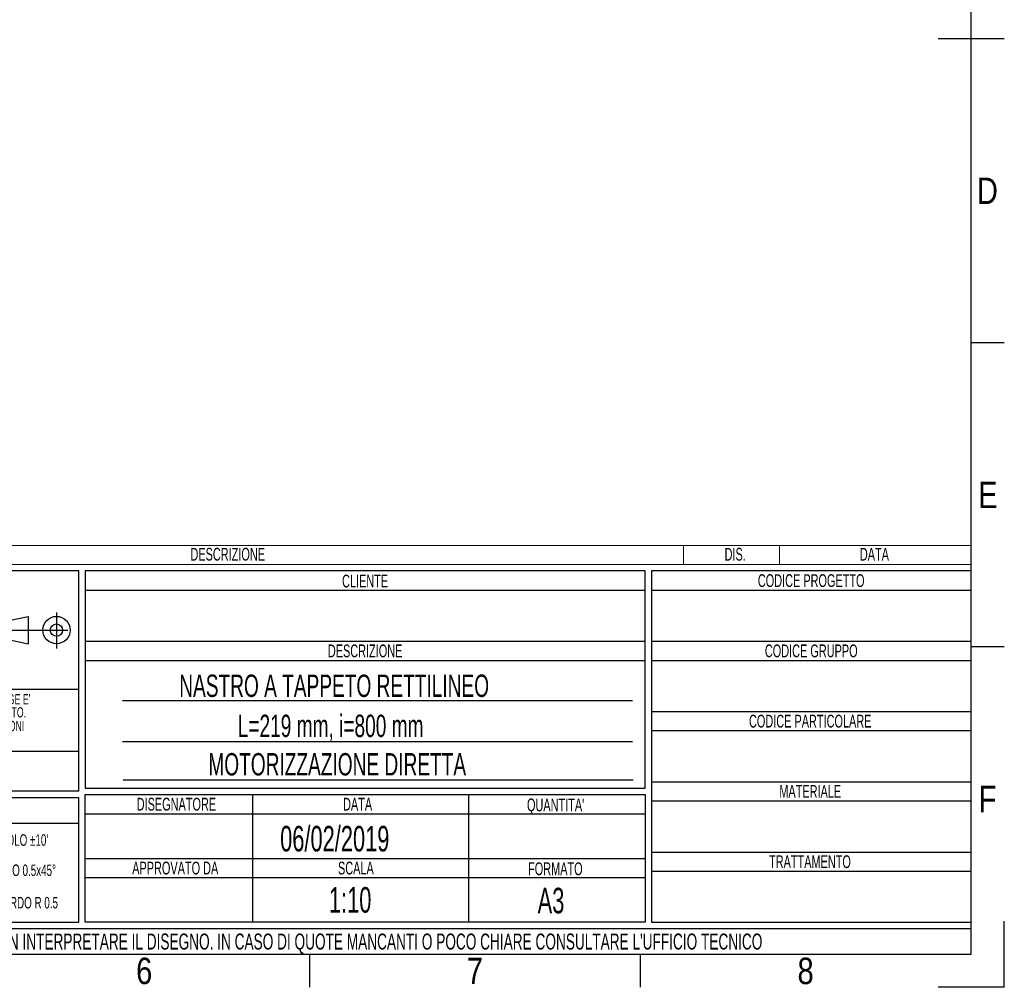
# Model space of a CAD drawing. Header units: millimetres. Extents: x 0 to 420, y 0 to 297.
# Tile 14 of 17: x 266 to 420, y 0 to 151. Entities that reach past the tile are written whole.
import ezdxf
from ezdxf.enums import TextEntityAlignment as Align

# ---------------------------------------------------------------- set-up
doc = ezdxf.new("R2010")
doc.units = ezdxf.units.MM
doc.linetypes.add('CENTERX2', pattern=[20.32, 12.7, -2.54, 2.54, -2.54])
doc.layers.add('CARTIGLIO', color=140, linetype='Continuous')
doc.styles.add('SLDTEXTSTYLE0', font='TXT', dxfattribs={"width": 0.638298})
doc.styles.add('SLDTEXTSTYLE1', font='TXT', dxfattribs={"width": 0.675})
doc.styles.add('SLDTEXTSTYLE2', font='TXT', dxfattribs={"width": 0.821468})

# ---------------------------------------------------------------- blocks, each defined once
blk = doc.blocks.new('SW_NOTE_0')
at = {"layer": 'CARTIGLIO', "color": 0, "insert": (7.53, 2.58), "char_height": 2, "attachment_point": 2, "style": 'SLDTEXTSTYLE0'}
blk.add_mtext('TRATTAMENTO', dxfattribs=at)
blk = doc.blocks.new('SW_NOTE_0_1')
at = {"layer": 'CARTIGLIO', "color": 0, "insert": (85.41, 3.22), "char_height": 2.5, "attachment_point": 2, "style": 'SLDTEXTSTYLE0'}
blk.add_mtext("ATTENZIONE: NON INTERPRETARE IL DISEGNO. IN CASO DI QUOTE MANCANTI O POCO CHIARE CONSULTARE L'UFFICIO TECNICO", dxfattribs=at)
blk = doc.blocks.new('SW_NOTE_0_2')
at = {"layer": 'CARTIGLIO', "color": 0, "insert": (3.51, 2.58), "char_height": 2, "attachment_point": 2, "style": 'SLDTEXTSTYLE0'}
blk.add_mtext('SCALA', dxfattribs=at)
blk = doc.blocks.new('SW_NOTE_0_3')
at = {"layer": 'CARTIGLIO', "color": 0, "insert": (8.67, 2.58), "char_height": 2, "attachment_point": 2, "style": 'SLDTEXTSTYLE0'}
blk.add_mtext('APPROVATO DA', dxfattribs=at)
blk = doc.blocks.new('SW_NOTE_0_4')
at = {"layer": 'CARTIGLIO', "color": 0, "insert": (5.4, 2.58), "char_height": 2, "attachment_point": 2, "style": 'SLDTEXTSTYLE0'}
blk.add_mtext('FORMATO', dxfattribs=at)
blk = doc.blocks.new('SW_NOTE_0_5')
at = {"layer": 'CARTIGLIO', "color": 0, "insert": (7.61, 2.58), "char_height": 2, "attachment_point": 2, "style": 'SLDTEXTSTYLE0'}
blk.add_mtext('DISEGNATORE', dxfattribs=at)
blk = doc.blocks.new('SW_NOTE_0_6')
at = {"layer": 'CARTIGLIO', "color": 0, "insert": (2.85, 2.58), "char_height": 2, "attachment_point": 2, "style": 'SLDTEXTSTYLE0'}
blk.add_mtext('DATA', dxfattribs=at)
blk = doc.blocks.new('SW_NOTE_0_7')
at = {"layer": 'CARTIGLIO', "color": 0, "insert": (5.56, 2.58), "char_height": 2, "attachment_point": 2, "style": 'SLDTEXTSTYLE0'}
blk.add_mtext("QUANTITA'", dxfattribs=at)
blk = doc.blocks.new('SW_NOTE_0_8')
at = {"layer": 'CARTIGLIO', "color": 0, "insert": (7.1, 2.58), "char_height": 2, "attachment_point": 2, "style": 'SLDTEXTSTYLE0'}
blk.add_mtext('DESCRIZIONE', dxfattribs=at)
blk = doc.blocks.new('SW_NOTE_0_9')
at = {"layer": 'CARTIGLIO', "color": 0, "insert": (4.23, 2.58), "char_height": 2, "attachment_point": 2, "style": 'SLDTEXTSTYLE0'}
blk.add_mtext('CLIENTE', dxfattribs=at)
blk = doc.blocks.new('SW_NOTE_0_10')
at = {"layer": 'CARTIGLIO', "color": 0, "insert": (5.69, 2.58), "char_height": 2, "attachment_point": 2, "style": 'SLDTEXTSTYLE0'}
blk.add_mtext('MATERIALE', dxfattribs=at)
blk = doc.blocks.new('SW_NOTE_0_11')
at = {"layer": 'CARTIGLIO', "color": 0, "insert": (12.15, 2.58), "char_height": 2, "attachment_point": 2, "style": 'SLDTEXTSTYLE0'}
blk.add_mtext('CODICE PARTICOLARE', dxfattribs=at)
blk = doc.blocks.new('SW_NOTE_0_12')
at = {"layer": 'CARTIGLIO', "color": 0, "insert": (9.55, 2.58), "char_height": 2, "attachment_point": 2, "style": 'SLDTEXTSTYLE0'}
blk.add_mtext('CODICE GRUPPO', dxfattribs=at)
blk = doc.blocks.new('SW_NOTE_0_13')
at = {"layer": 'CARTIGLIO', "color": 0, "insert": (10.69, 2.58), "char_height": 2, "attachment_point": 2, "style": 'SLDTEXTSTYLE0'}
blk.add_mtext('CODICE PROGETTO', dxfattribs=at)
blk = doc.blocks.new('SW_NOTE_0_14')
at = {"layer": 'CARTIGLIO', "color": 0, "insert": (6.68, 2.32), "char_height": 1.8, "attachment_point": 2, "style": 'SLDTEXTSTYLE0'}
blk.add_mtext("ANGOLO ±10'", dxfattribs=at)
blk = doc.blocks.new('SW_NOTE_0_15')
at = {"layer": 'CARTIGLIO', "color": 0, "insert": (23.94, 3.87), "char_height": 3, "attachment_point": 2, "style": 'SLDTEXTSTYLE0'}
blk.add_mtext('TOLLERANZE DI LAVORAZIONE', dxfattribs=at)
blk = doc.blocks.new('SW_NOTE_0_16')
at = {"layer": 'CARTIGLIO', "color": 0, "insert": (21.07, 5.8), "char_height": 4.5, "attachment_point": 2, "style": 'SLDTEXTSTYLE1'}
blk.add_mtext('CONFIDENZIALE', dxfattribs=at)
blk = doc.blocks.new('SW_NOTE_0_17')
at = {"layer": 'CARTIGLIO', "color": 0, "insert": (28.04, 2.06), "char_height": 1.6, "attachment_point": 2, "style": 'SLDTEXTSTYLE0'}
blk.add_mtext('DISEGNO ESEGUITO CON CAD NON SONO AMMESSE VARIAZIONI', dxfattribs=at)
blk = doc.blocks.new('SW_NOTE_0_18')
at = {"layer": 'CARTIGLIO', "color": 0, "insert": (27.34, 2.06), "char_height": 1.6, "attachment_point": 2, "style": 'SLDTEXTSTYLE0'}
blk.add_mtext('VIETATO RIPRODURRE O COMUNICARNE A TERZI IL CONTENUTO.', dxfattribs=at)
blk = doc.blocks.new('SW_NOTE_0_19')
at = {"layer": 'CARTIGLIO', "color": 0, "insert": (7.59, 2.32), "char_height": 1.8, "attachment_point": 2, "style": 'SLDTEXTSTYLE0'}
blk.add_mtext('SMUSSO 0.5x45°', dxfattribs=at)
blk = doc.blocks.new('SW_NOTE_0_21')
at = {"layer": 'CARTIGLIO', "color": 0, "char_height": 1.6, "attachment_point": 2, "style": 'SLDTEXTSTYLE0'}
for s, insert in [("DISEGNO DI PROPRIETA'", (10.28, 2.06)), ('ALUSIC srl', (25.45, 2.06)), (". A TERMINI DI LEGGE E'", (39.41, 2.06))]:
    blk.add_mtext(s, dxfattribs=dict(at, insert=insert))
blk = doc.blocks.new('SW_NOTE_0_22')
at = {"layer": 'CARTIGLIO', "color": 0, "insert": (8.57, 2.32), "char_height": 1.8, "attachment_point": 2, "style": 'SLDTEXTSTYLE0'}
blk.add_mtext('RACCORDO R 0.5', dxfattribs=at)
blk = doc.blocks.new('SW_NOTE_0_28')
at = {"layer": 'CARTIGLIO', "color": 0, "insert": (2.85, 2.58), "char_height": 2, "attachment_point": 2, "style": 'SLDTEXTSTYLE0'}
blk.add_mtext('DATA', dxfattribs=at)
blk = doc.blocks.new('SW_NOTE_0_29')
at = {"layer": 'CARTIGLIO', "color": 0, "insert": (7.1, 2.58), "char_height": 2, "attachment_point": 2, "style": 'SLDTEXTSTYLE0'}
blk.add_mtext('DESCRIZIONE', dxfattribs=at)
blk = doc.blocks.new('SW_NOTE_0_30')
at = {"layer": 'CARTIGLIO', "color": 0, "insert": (1.97, 2.58), "char_height": 2, "attachment_point": 2, "style": 'SLDTEXTSTYLE0'}
blk.add_mtext('DIS.', dxfattribs=at)
blk = doc.blocks.new('Cartiglio ALUSIC')
at = {"color": 161, "linetype": 'Continuous', "lineweight": 18}
for p, q in [((113.97, 154), (313.62, 154)), ((268.62, 154), (268.62, 151)), ((283.62, 154), (283.62, 151)), ((313.62, 151), (313.62, 154)), ((113.97, 151), (313.62, 151))]:
    blk.add_line(p, q, dxfattribs=at)
at = {"layer": 'CARTIGLIO'}
for p, q in [((173.97, 150), (113.97, 150)), ((173.97, 115.55), (173.97, 150)), ((262.62, 150), (174.97, 150)), ((174.97, 150), (174.97, 116)), ((262.62, 116), (262.62, 150)), ((313.62, 150), (263.62, 150)), ((263.62, 150), (263.62, 95)), ((313.62, 95), (313.62, 150)), ((174.97, 147), (262.62, 147)), ((263.62, 147), (313.62, 147)), ((160.56, 141.71), (166.06, 142.89)), ((166.06, 142.89), (166.06, 138.61)), ((160.56, 139.79), (166.06, 138.61)), ((174.97, 139), (262.62, 139)), ((263.62, 139), (313.62, 139)), ((174.97, 136), (262.62, 136)), ((263.62, 136), (313.62, 136)), ((113.97, 131.5), (173.97, 131.5)), ((260.62, 129.67), (180.8, 129.67)), ((263.62, 128), (313.62, 128)), ((263.62, 125), (313.62, 125)), ((180.8, 123.31), (260.62, 123.31)), ((173.97, 121.76), (113.97, 121.76)), ((180.92, 117.32), (260.74, 117.32)), ((173.97, 115.55), (113.97, 115.55)), ((174.97, 116), (262.62, 116)), ((263.62, 117), (313.62, 117)), ((113.97, 114.55), (173.97, 114.55)), ((173.97, 95), (173.97, 114.55)), ((174.97, 115), (262.62, 115)), ((174.97, 95), (174.97, 115)), ((201.14, 115), (201.14, 95)), ((234.97, 115), (234.97, 95)), ((262.62, 115), (262.62, 95)), ((263.62, 114), (313.62, 114)), ((174.97, 112), (262.62, 112)), ((173.96, 110.49), (113.96, 110.49)), ((174.97, 105), (262.62, 105)), ((263.62, 106), (313.62, 106)), ((174.97, 102), (262.62, 102)), ((263.62, 103), (313.62, 103)), ((113.97, 95), (173.97, 95)), ((313.62, 94), (113.97, 94)), ((262.62, 95), (174.97, 95)), ((263.62, 95), (313.62, 95)), ((313.62, 90), (313.62, 94)), ((113.97, 90), (313.62, 90))]:
    blk.add_line(p, q, dxfattribs=at)
at = {"layer": 'CARTIGLIO', "linetype": 'CENTERX2'}
for p, q in [((170.49, 143.5), (170.49, 137.84)), ((159.56, 140.75), (173.38, 140.75))]:
    blk.add_line(p, q, dxfattribs=at)
at = {"layer": 'CARTIGLIO', "linetype": 'Continuous'}
blk.add_line((113.97, 90), (313.62, 90), dxfattribs=at)
at = {"layer": 'CARTIGLIO'}
for radius in [2.14, 0.957]:
    blk.add_circle((170.49, 140.75), radius, dxfattribs=at)
at = {"layer": 'CARTIGLIO', "color": 140}
for name, p in [('SW_NOTE_0_29', (190.19, 151.04)), ('SW_NOTE_0_30', (274.72, 151.04)), ('SW_NOTE_0_28', (295.62, 151.04)), ('SW_NOTE_0_9', (214.56, 146.84)), ('SW_NOTE_0_13', (277.89, 146.91)), ('SW_NOTE_0_8', (211.69, 135.91)), ('SW_NOTE_0_12', (279.04, 135.91)), ('SW_NOTE_0_21', (118.97, 128.66)), ('SW_NOTE_0_18', (116.35, 126.61)), ('SW_NOTE_0_17', (115.64, 124.47)), ('SW_NOTE_0_11', (276.28, 124.91)), ('SW_NOTE_0_16', (122.24, 115.47)), ('SW_NOTE_0_10', (282.74, 113.91)), ('SW_NOTE_0_15', (119.54, 110.32)), ('SW_NOTE_0_5', (181.65, 111.91)), ('SW_NOTE_0_6', (214.76, 111.91)), ('SW_NOTE_0_7', (243.03, 111.8)), ('SW_NOTE_0_14', (157.6, 106.46)), ('SW_NOTE_0', (280.86, 102.91)), ('SW_NOTE_0_19', (156.67, 101.73)), ('SW_NOTE_0_3', (180.41, 101.91)), ('SW_NOTE_0_2', (213.83, 101.91)), ('SW_NOTE_0_4', (243.15, 101.8)), ('SW_NOTE_0_22', (155.63, 96.65)), ('SW_NOTE_0_1', (127.63, 90.02))]:
    blk.add_blockref(name, p, dxfattribs=at)
at = {"layer": 'CARTIGLIO', "color": 140, "style": 'SLDTEXTSTYLE0', "width": 0.638298}
for tag, height, p in [('AUTOATTR1', 3.5, (223.45, 133.7)), ('AUTOATTR2', 3.5, (221.77, 127.42)), ('AUTOATTR11', 3.5, (222.86, 121.41)), ('AUTOATTR8', 4, (219.24, 110)), ('AUTOATTR9', 4, (218.12, 100.42)), ('AUTOATTR0', 4, (249.03, 100.31))]:
    blk.add_attdef(tag, text='', height=height, dxfattribs=at).set_placement(p, align=Align.TOP_CENTER)
at = {"layer": 'CARTIGLIO', "color": 140}
for tag in ['AUTOATTR13', 'AUTOATTR12', 'AUTOATTR10', 'AUTOATTR7', 'AUTOATTR6', 'AUTOATTR5', 'AUTOATTR4', 'AUTOATTR3']:
    blk.add_attdef(tag, (0, 0), '', height=4, dxfattribs=at)

msp = doc.modelspace()

# ---------------------------------------------------------------- linework, layer by layer
at = {"layer": 'CARTIGLIO', "linetype": 'Continuous'}
for p, q in [((414.8274, 5.171), (414.8274, 291.8226)), ((409.6532, 148.4968), (420.0016, 148.4968)), ((420.0016, 100.894), (414.8274, 100.894)), ((420.0016, 53.2912), (414.8274, 53.2912)), ((420.0016, -0.0032), (420.0016, 10.3452)), ((5.1801, 5.171), (414.8274, 5.171)), ((215.1758, 5.171), (414.8274, 5.171)), ((311.3431, -0.0032), (311.3431, 5.171)), ((363.0852, -0.0032), (363.0852, 5.171)), ((420.0016, -0.0032), (409.6532, -0.0032))]:
    msp.add_line(p, q, dxfattribs=at)
at = {"layer": 'CARTIGLIO'}
msp.add_line((215.1774, 5.171), (414.8274, 5.171), dxfattribs=at)

# ---------------------------------------------------------------- block references
ref = msp.add_blockref('Cartiglio ALUSIC', (101.2063, -84.828), dxfattribs=at)
ref.add_attrib('AUTOATTR11', 'MOTORIZZAZIONE DIRETTA', dxfattribs={"color": 140, "height": 3.5, "style": 'SLDTEXTSTYLE0', "width": 0.638298}).set_placement((295.467, 32.1118), align=Align.BOTTOM_LEFT)
ref.add_attrib('AUTOATTR9', '1:10', dxfattribs={"color": 140, "height": 4, "style": 'SLDTEXTSTYLE0', "width": 0.638298}).set_placement((314.3285, 10.486), align=Align.BOTTOM_LEFT)
ref.add_attrib('AUTOATTR8', '06/02/2019', dxfattribs={"color": 140, "height": 4, "style": 'SLDTEXTSTYLE0', "width": 0.638298}).set_placement((306.7007, 20.0651), align=Align.BOTTOM_LEFT)
ref.add_attrib('AUTOATTR2', 'L=219 mm, i=800 mm', dxfattribs={"color": 140, "height": 3.5, "style": 'SLDTEXTSTYLE0', "width": 0.638298}).set_placement((300.0621, 38.123), align=Align.BOTTOM_LEFT)
ref.add_attrib('AUTOATTR1', 'NASTRO A TAPPETO RETTILINEO', dxfattribs={"color": 140, "height": 3.5, "style": 'SLDTEXTSTYLE0', "width": 0.638298}).set_placement((290.9135, 44.4016), align=Align.BOTTOM_LEFT)
ref.add_attrib('AUTOATTR0', 'A3', dxfattribs={"color": 140, "height": 4, "style": 'SLDTEXTSTYLE0', "width": 0.638298}).set_placement((346.9888, 10.3744), align=Align.BOTTOM_LEFT)

# ---------------------------------------------------------------- texts
at = {"layer": 'CARTIGLIO', "char_height": 4.1394, "attachment_point": 2, "style": 'SLDTEXTSTYLE2'}
for s, insert in [('D', (417.3655, 126.7486)), ('E', (417.4255, 79.1458)), ('F', (417.3682, 31.543)), ('6', (285.4283, 4.6371)), ('7', (337.1705, 4.6371)), ('8', (388.9127, 4.6371))]:
    msp.add_mtext(s, dxfattribs=dict(at, insert=insert))

doc.saveas('drawing.dxf')
